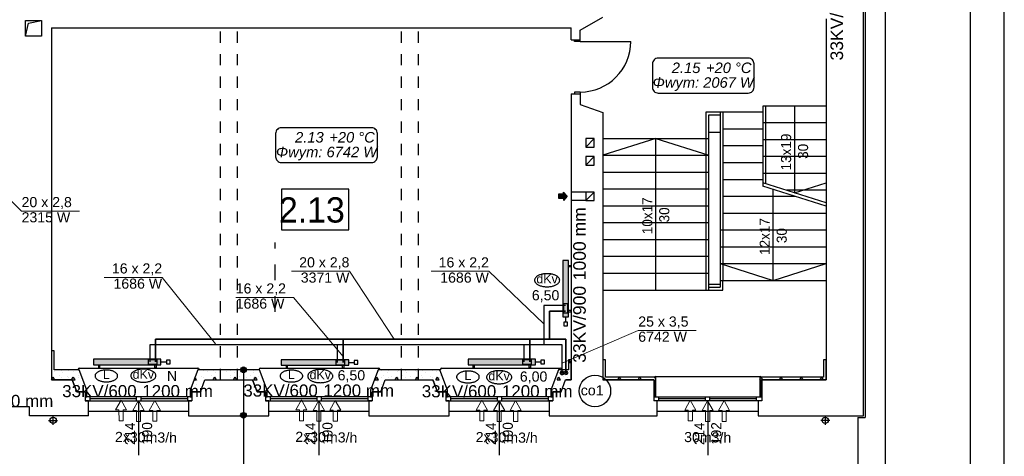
# Model space of a CAD drawing. Header units: millimetres. Extents: x 45180 to 119519, y 31297 to 302414.
# Tile 56 of 97: x 98314 to 115838, y 190340 to 198112. Entities that reach past the tile are written whole.
import ezdxf
from ezdxf.lldxf.tags import DXFTag

# ---------------------------------------------------------------- set-up
doc = ezdxf.new("R2010")
doc.units = ezdxf.units.MM
doc.header["$MEASUREMENT"] = 0
for name, pattern in [('Dashed', [564.444447, 282.222223, -282.222223]), ('PHANTOM', [2.5, 1.25, -0.25, 0.25, -0.25, 0.25, -0.25]), ('Przerywana', [400, 200, -200])]:
    doc.linetypes.add(name, pattern=pattern)
doc.layers.get('0').update_dxf_attribs({"color": 252})
for name, color, linetype in [('#opisy', 7, 'Continuous'), ('#podkład', 252, 'Continuous'), ('_TABELA', 7, 'Continuous'), ('IS_Armatura_podłączeniowa_grz._dolnozas.', 7, 'SOLID'), ('IS_Armatura_Therm', 7, 'SOLID'), ('IS_Grafika', 7, 'SOLID'), ('IS_Grzejniki_Plan_rzut', 7, 'SOLID'), ('IS_Opisy_działek_Therm', 7, 'SOLID'), ('IS_Text_Armatury_Therm', 7, 'Continuous'), ('IS_Text_Konstrukcji', 7, 'Continuous'), ('IS_Text_Odbiornikow_Therm', 7, 'Continuous')]:
    doc.layers.add(name, color=color, linetype=linetype)
doc.layers.add('IS_Powrót', color=5, linetype='DASHDOT', lineweight=35)
doc.layers.add('IS_Zasilanie', color=1, linetype='SOLID', lineweight=30)
doc.styles.add('ARIAL', font='arial.ttf', dxfattribs={"width": 0.75})
doc.styles.add('GENERATED_STYLE_4', font='txt')
doc.styles.add('GENERATED_STYLE_5', font='txt')
doc.styles.get("Standard").update_dxf_attribs({"font": 'arial.ttf', "bigfont": 'BIGFONT.SHX'})
tags = doc.linetypes.add('DASHDOT', pattern=[20, 10, -5, 0, -5]).pattern_tags.tags
tags[10:11] = [DXFTag(74, 4), DXFTag(75, 0), DXFTag(340, '0'), DXFTag(46, 0.0), DXFTag(50, 0.0), DXFTag(44, 0.0), DXFTag(45, 0.0)]
tags[8:9] = [DXFTag(74, 4), DXFTag(75, 0), DXFTag(340, '0'), DXFTag(46, 0.0), DXFTag(50, 0.0), DXFTag(44, 0.0), DXFTag(45, 0.0)]
tags[6:7] = [DXFTag(74, 4), DXFTag(75, 0), DXFTag(340, '0'), DXFTag(46, 0.0), DXFTag(50, 0.0), DXFTag(44, 0.0), DXFTag(45, 0.0)]
tags[4:5] = [DXFTag(74, 4), DXFTag(75, 0), DXFTag(340, '0'), DXFTag(46, 0.0), DXFTag(50, 0.0), DXFTag(44, 0.0), DXFTag(45, 0.0)]
tags = doc.linetypes.add('SOLID', pattern=[10, 10, 0]).pattern_tags.tags
tags[6:7] = [DXFTag(74, 4), DXFTag(75, 0), DXFTag(340, '0'), DXFTag(46, 0.0), DXFTag(50, 0.0), DXFTag(44, 0.0), DXFTag(45, 0.0)]
tags[4:5] = [DXFTag(74, 4), DXFTag(75, 0), DXFTag(340, '0'), DXFTag(46, 0.0), DXFTag(50, 0.0), DXFTag(44, 0.0), DXFTag(45, 0.0)]

# ---------------------------------------------------------------- blocks, each defined once
blk = doc.blocks.new('E210168')
at = {"color": 7, "lineweight": 13}
for p, q in [((19.4, 19.8), (19.4, 13.6)), ((19.4, 19.8), (37, 9.9)), ((19.4, 0), (37, 9.9)), ((19.4, 6.2), (19.4, 0))]:
    blk.add_line(p, q, dxfattribs=at)
blk.add_lwpolyline([(19.4, 13.6), (0, 13.6), (0, 6.2), (19.4, 6.2)], dxfattribs=at)

msp = doc.modelspace()

# ---------------------------------------------------------------- hatches: boundary and pattern name
at = {"layer": 'IS_Grzejniki_Plan_rzut', "ltscale": 10}
for points in [[(108080, 192824), (108080, 193824), (107980, 193824), (107980, 192824)], [(99629, 191970), (100829, 191970), (100829, 192070), (99629, 192070)], [(102970, 191960), (104170, 191960), (104170, 192060), (102970, 192060)], [(106294, 191970), (107494, 191970), (107494, 192070), (106294, 192070)]]:
    msp.add_hatch(color=251, dxfattribs=at).paths.add_polyline_path(points)

# ---------------------------------------------------------------- linework, layer by layer
at = {"layer": '#podkład', "linetype": 'Continuous'}
for p, q in [((113720, 208470), (113720, 189664)), ((113360, 205390), (113360, 191030)), ((113330, 191060), (113330, 198925)), ((98420, 197820), (98420, 198100)), ((98420, 198100), (98700, 198100)), ((98420, 197820), (98470, 198050)), ((98470, 198050), (98700, 198100)), ((98700, 198100), (98700, 197820)), ((108290, 197925), (108690, 198160)), ((112670, 198125), (112670, 194851)), ((98880, 197970), (108130, 197970)), ((98880, 197970), (98880, 191700)), ((108130, 197755), (108130, 197970)), ((108290, 197755), (108290, 197925)), ((98700, 197820), (98420, 197820)), ((108130, 197755), (108290, 197755)), ((108190, 197725), (108190, 197755)), ((108290, 197725), (108190, 197725)), ((108290, 197725), (108290, 197755)), ((108290, 197725), (109190, 197725)), ((108130, 196795), (108130, 191700)), ((108130, 196795), (108290, 196795)), ((108290, 196825), (108190, 196825)), ((108190, 196825), (108190, 196795)), ((108290, 196825), (108290, 196795)), ((108290, 196795), (108290, 196605)), ((108290, 196605), (108690, 196460)), ((108690, 196460), (108690, 191700)), ((110530, 196470), (111540, 196470)), ((110530, 193300), (110530, 196470)), ((110780, 196470), (110780, 193470)), ((110830, 196470), (110830, 193470)), ((112670, 196575), (111540, 196575)), ((111540, 196575), (111540, 195150)), ((111588, 196575), (111588, 195195)), ((112105, 196575), (112105, 195031)), ((110580, 196110), (110580, 196420)), ((110580, 196420), (110780, 196420)), ((112670, 196275), (111540, 196275)), ((110580, 196000), (110580, 196110)), ((110580, 196110), (110780, 196110)), ((110830, 196170), (111540, 196170)), ((108540, 195995), (108390, 195995)), ((108390, 195995), (108390, 195845)), ((108390, 195845), (108540, 195995)), ((108540, 195845), (108540, 195995)), ((108690, 196000), (110580, 196000)), ((109635, 196000), (108690, 195700)), ((109635, 193300), (109635, 196000)), ((109635, 196000), (110580, 195700)), ((110580, 193300), (110580, 196000)), ((112670, 195975), (111540, 195975)), ((108390, 195845), (108540, 195845)), ((110830, 195870), (111540, 195870)), ((108540, 195675), (108390, 195675)), ((108390, 195675), (108390, 195525)), ((108390, 195525), (108540, 195675)), ((108540, 195525), (108540, 195675)), ((108690, 195700), (110580, 195700)), ((110830, 195570), (111540, 195570)), ((112670, 195675), (111540, 195675)), ((108390, 195525), (108540, 195525)), ((108690, 195400), (110580, 195400)), ((110830, 195270), (111540, 195270)), ((112670, 195375), (111540, 195375)), ((104172, 195094), (102972, 195094)), ((102972, 195094), (102972, 194374)), ((104172, 194374), (104172, 195094)), ((108060, 194970), (107990, 195045)), ((107990, 195010), (107990, 195045)), ((108390, 195045), (108130, 195045)), ((108540, 195045), (108390, 195045)), ((108390, 195045), (108390, 194895)), ((108390, 194895), (108540, 195045)), ((108540, 194895), (108540, 195045)), ((108690, 195100), (110580, 195100)), ((112670, 194851), (111540, 195210)), ((112670, 194791), (111540, 195150)), ((111725, 193470), (111725, 195091)), ((112670, 195075), (111965, 195075)), ((112105, 195031), (112670, 195210)), ((107910, 194930), (107910, 195010)), ((107910, 195010), (107990, 195010)), ((107990, 194930), (107910, 194930)), ((108060, 194970), (107990, 194895)), ((107990, 194930), (107990, 194895)), ((108390, 194895), (108130, 194895)), ((108390, 194895), (108540, 194895)), ((110830, 194970), (112107, 194970)), ((108690, 194800), (110580, 194800)), ((112670, 194851), (112670, 191700)), ((110830, 194670), (112670, 194670)), ((102972, 194374), (104172, 194374)), ((108690, 194500), (110580, 194500)), ((110780, 194370), (112670, 194370)), ((108690, 194200), (110580, 194200)), ((110780, 194070), (112670, 194070)), ((108690, 193900), (110580, 193900)), ((110780, 193770), (112670, 193770)), ((110780, 193770), (111725, 193470)), ((111725, 193470), (112670, 193770)), ((108690, 193600), (110580, 193600)), ((110780, 193470), (112670, 193470)), ((110780, 193470), (110780, 193350)), ((110830, 193300), (110830, 193470)), ((108690, 193300), (110580, 193300)), ((110780, 193400), (110580, 193400)), ((110580, 193350), (110780, 193350)), ((110580, 193300), (110830, 193300)), ((98880, 192220), (98880, 191700)), ((98930, 192220), (98880, 192220)), ((98930, 191880), (98930, 192220)), ((108080, 192060), (108080, 191880)), ((108130, 192060), (108080, 192060)), ((108080, 192047), (108087, 192060)), ((108119, 192011), (108090, 192060)), ((108130, 191700), (108130, 192060)), ((108740, 192060), (108690, 192060)), ((108690, 192060), (108690, 191700)), ((108740, 191750), (108740, 192060)), ((112670, 192060), (112620, 192060)), ((112620, 192060), (112620, 191750)), ((112670, 191700), (112670, 192060)), ((98914, 192006), (98914, 192006)), ((99354, 191890), (99354, 191880)), ((99374, 191910), (101486, 191910)), ((101506, 191890), (101506, 191880)), ((102574, 191890), (102574, 191880)), ((102594, 191910), (104706, 191910)), ((104726, 191890), (104726, 191880)), ((105804, 191890), (105804, 191880)), ((105824, 191910), (107936, 191910)), ((107956, 191890), (107956, 191880)), ((108080, 192011), (108119, 192011)), ((108694, 191943), (108694, 191943)), ((98881, 191702), (98909, 191751)), ((98938, 191700), (98909, 191751)), ((99374, 191880), (98930, 191880)), ((98935, 191858), (98935, 191858)), ((99020, 191773), (99020, 191773)), ((99059, 191866), (99059, 191866)), ((99059, 191746), (99059, 191746)), ((99084, 191837), (99084, 191837)), ((99169, 191752), (99169, 191752)), ((99179, 191866), (99179, 191866)), ((99179, 191746), (99179, 191746)), ((99239, 191700), (99269, 191751)), ((99276, 191738), (99269, 191751)), ((99275, 191858), (99275, 191858)), ((99299, 191699), (99276, 191738)), ((99359, 191866), (99359, 191866)), ((99359, 191746), (99359, 191746)), ((99360, 191773), (99360, 191773)), ((99511, 191520), (99374, 191880)), ((101486, 191880), (101349, 191520)), ((101459, 191699), (101434, 191742)), ((101459, 191746), (101459, 191746)), ((102030, 191880), (101486, 191880)), ((101545, 191752), (101545, 191752)), ((101579, 191866), (101579, 191866)), ((101579, 191746), (101579, 191746)), ((101651, 191858), (101651, 191858)), ((101736, 191773), (101736, 191773)), ((101759, 191866), (101759, 191866)), ((101759, 191700), (101789, 191751)), ((101759, 191746), (101759, 191746)), ((101818, 191700), (101789, 191751)), ((101799, 191837), (101799, 191837)), ((101879, 191866), (101879, 191866)), ((101879, 191746), (101879, 191746)), ((101884, 191752), (101884, 191752)), ((101990, 191858), (101990, 191858)), ((102584, 191880), (102030, 191880)), ((102059, 191866), (102059, 191866)), ((102059, 191746), (102059, 191746)), ((102075, 191773), (102075, 191773)), ((102119, 191700), (102149, 191751)), ((102139, 191837), (102139, 191837)), ((102178, 191700), (102149, 191751)), ((102179, 191866), (102179, 191866)), ((102179, 191746), (102179, 191746)), ((102224, 191752), (102224, 191752)), ((102297, 191830), (102297, 191120)), ((102330, 191858), (102330, 191858)), ((102359, 191866), (102359, 191866)), ((102359, 191746), (102359, 191746)), ((102414, 191773), (102414, 191773)), ((102478, 191837), (102478, 191837)), ((102479, 191866), (102479, 191866)), ((102479, 191699), (102509, 191751)), ((102479, 191746), (102479, 191746)), ((102539, 191699), (102509, 191751)), ((102563, 191752), (102563, 191752)), ((102721, 191520), (102584, 191880)), ((104696, 191880), (104559, 191520)), ((104639, 191699), (104669, 191751)), ((104699, 191699), (104669, 191751)), ((105230, 191880), (104696, 191880)), ((104705, 191858), (104705, 191858)), ((104759, 191866), (104759, 191866)), ((104759, 191746), (104759, 191746)), ((104790, 191773), (104790, 191773)), ((104854, 191837), (104854, 191837)), ((104879, 191866), (104879, 191866)), ((104879, 191746), (104879, 191746)), ((104939, 191752), (104939, 191752)), ((104999, 191700), (105029, 191751)), ((105058, 191700), (105029, 191751)), ((105045, 191858), (105045, 191858)), ((105059, 191866), (105059, 191866)), ((105059, 191746), (105059, 191746)), ((105130, 191773), (105130, 191773)), ((105179, 191866), (105179, 191866)), ((105179, 191746), (105179, 191746)), ((105193, 191837), (105193, 191837)), ((105794, 191880), (105230, 191880)), ((105278, 191752), (105278, 191752)), ((105359, 191866), (105359, 191866)), ((105359, 191700), (105389, 191751)), ((105359, 191746), (105359, 191746)), ((105384, 191858), (105384, 191858)), ((105418, 191700), (105389, 191751)), ((105469, 191773), (105469, 191773)), ((105479, 191866), (105479, 191866)), ((105479, 191746), (105479, 191746)), ((105533, 191837), (105533, 191837)), ((105618, 191752), (105618, 191752)), ((105659, 191866), (105659, 191866)), ((105659, 191746), (105659, 191746)), ((105719, 191699), (105749, 191751)), ((105724, 191858), (105724, 191858)), ((105779, 191699), (105749, 191751)), ((105779, 191866), (105779, 191866)), ((105779, 191746), (105779, 191746)), ((105931, 191520), (105794, 191880)), ((105809, 191773), (105809, 191773)), ((107906, 191880), (107769, 191520)), ((107879, 191699), (107909, 191751)), ((107879, 191746), (107879, 191746)), ((108080, 191880), (107906, 191880)), ((107909, 191837), (107909, 191837)), ((107939, 191699), (107909, 191751)), ((107994, 191752), (107994, 191752)), ((108059, 191866), (108059, 191866)), ((108059, 191746), (108059, 191746)), ((108100, 191858), (108100, 191858)), ((109635, 191750), (108740, 191750)), ((108779, 191746), (108779, 191746)), ((108959, 191700), (108988, 191750)), ((108959, 191746), (108959, 191746)), ((109018, 191700), (108989, 191750)), ((109079, 191746), (109079, 191746)), ((109259, 191746), (109259, 191746)), ((109319, 191700), (109348, 191750)), ((109378, 191700), (109349, 191750)), ((109379, 191746), (109379, 191746)), ((109559, 191746), (109559, 191746)), ((109610, 191740), (109610, 191730)), ((109630, 191760), (111490, 191760)), ((109635, 191400), (109635, 191750)), ((111485, 191750), (111485, 191400)), ((112620, 191750), (111485, 191750)), ((111485, 191710), (111497, 191730)), ((111497, 191730), (111508, 191750)), ((111538, 191700), (111509, 191750)), ((111510, 191740), (111510, 191730)), ((111659, 191746), (111659, 191746)), ((111779, 191746), (111779, 191746)), ((111839, 191700), (111868, 191750)), ((111898, 191700), (111869, 191750)), ((111959, 191746), (111959, 191746)), ((112079, 191746), (112079, 191746)), ((112199, 191700), (112228, 191750)), ((112258, 191700), (112229, 191750)), ((112259, 191746), (112259, 191746)), ((112379, 191746), (112379, 191746)), ((112559, 191700), (112588, 191750)), ((112559, 191746), (112559, 191746)), ((112618, 191700), (112589, 191750)), ((112660, 191837), (112660, 191837)), ((98880, 191701), (98881, 191702)), ((99250, 191700), (98880, 191700)), ((98880, 191700), (99250, 191700)), ((99330, 191490), (99250, 191700)), ((99250, 191700), (99330, 191490)), ((99250, 191699), (99299, 191699)), ((99339, 191582), (99339, 191582)), ((99359, 191626), (99359, 191626)), ((99445, 191688), (99445, 191688)), ((101375, 191582), (101375, 191582)), ((101417, 191699), (101459, 191699)), ((101459, 191626), (101459, 191626)), ((101481, 191688), (101481, 191688)), ((101530, 191490), (101610, 191700)), ((101530, 191490), (101610, 191700)), ((101566, 191603), (101566, 191603)), ((101579, 191626), (101579, 191626)), ((101610, 191700), (102460, 191700)), ((101610, 191700), (102030, 191700)), ((102030, 191700), (102460, 191700)), ((102540, 191490), (102460, 191700)), ((102460, 191700), (102540, 191490)), ((102479, 191699), (102539, 191699)), ((102499, 191688), (102499, 191688)), ((102584, 191603), (102584, 191603)), ((102648, 191667), (102648, 191667)), ((102659, 191626), (102659, 191626)), ((104621, 191603), (104621, 191603)), ((104639, 191699), (104699, 191699)), ((104684, 191667), (104684, 191667)), ((104740, 191490), (104820, 191700)), ((104740, 191490), (104820, 191700)), ((104759, 191626), (104759, 191626)), ((104769, 191582), (104769, 191582)), ((104820, 191700), (105670, 191700)), ((104820, 191700), (105230, 191700)), ((105230, 191700), (105670, 191700)), ((105750, 191490), (105670, 191700)), ((105670, 191700), (105750, 191490)), ((105702, 191667), (105702, 191667)), ((105719, 191699), (105779, 191699)), ((105779, 191626), (105779, 191626)), ((105787, 191582), (105787, 191582)), ((107824, 191582), (107824, 191582)), ((107879, 191699), (107939, 191699)), ((107879, 191626), (107879, 191626)), ((107930, 191688), (107930, 191688)), ((107950, 191490), (108030, 191700)), ((107950, 191490), (108030, 191700)), ((108130, 191700), (108030, 191700)), ((108030, 191700), (108130, 191700)), ((109600, 191700), (108690, 191700)), ((108690, 191700), (109605, 191700)), ((109600, 191700), (109600, 191330)), ((109605, 191700), (109605, 191400)), ((109627, 191688), (109627, 191688)), ((111485, 191699), (111515, 191699)), ((111515, 191400), (111515, 191700)), ((111515, 191700), (112670, 191700)), ((111520, 191700), (111520, 191330)), ((112670, 191700), (111520, 191700)), ((99480, 191490), (99330, 191490)), ((99330, 191490), (99480, 191490)), ((99359, 191506), (99359, 191506)), ((99423, 191497), (99423, 191497)), ((99479, 191506), (99479, 191506)), ((99480, 191490), (99480, 191330)), ((99480, 191490), (99480, 191400)), ((101380, 191400), (99480, 191400)), ((99480, 191400), (99510, 191400)), ((99508, 191412), (99508, 191412)), ((99510, 191400), (99510, 191520)), ((99510, 191520), (99511, 191520)), ((99560, 191400), (99560, 191330)), ((100390, 191365), (99560, 191365)), ((100390, 191400), (100390, 191330)), ((100470, 191400), (100470, 191330)), ((101300, 191365), (100470, 191365)), ((101300, 191400), (101300, 191330)), ((101349, 191520), (101350, 191520)), ((101350, 191520), (101350, 191400)), ((101350, 191400), (101380, 191400)), ((101380, 191490), (101380, 191330)), ((101530, 191490), (101380, 191490)), ((101380, 191400), (101380, 191490)), ((101380, 191490), (101530, 191490)), ((101459, 191506), (101459, 191506)), ((101460, 191497), (101460, 191497)), ((102690, 191490), (102540, 191490)), ((102540, 191490), (102690, 191490)), ((102659, 191506), (102659, 191506)), ((102669, 191519), (102669, 191519)), ((102690, 191490), (102690, 191330)), ((102690, 191490), (102690, 191400)), ((102711, 191400), (102690, 191437)), ((104590, 191400), (102690, 191400)), ((102690, 191400), (102720, 191400)), ((102720, 191400), (102720, 191520)), ((102720, 191520), (102721, 191520)), ((102770, 191400), (102770, 191330)), ((103600, 191365), (102770, 191365)), ((103600, 191400), (103600, 191330)), ((103680, 191400), (103680, 191330)), ((104510, 191365), (103680, 191365)), ((104510, 191400), (104510, 191330)), ((104559, 191520), (104560, 191520)), ((104560, 191520), (104560, 191400)), ((104560, 191400), (104590, 191400)), ((104579, 191506), (104579, 191506)), ((104590, 191490), (104590, 191330)), ((104740, 191490), (104590, 191490)), ((104590, 191400), (104590, 191490)), ((104590, 191490), (104740, 191490)), ((104705, 191519), (104705, 191519)), ((105900, 191490), (105750, 191490)), ((105750, 191490), (105900, 191490)), ((105779, 191506), (105779, 191506)), ((105872, 191497), (105872, 191497)), ((105900, 191490), (105900, 191330)), ((105900, 191490), (105900, 191400)), ((107800, 191400), (105900, 191400)), ((105900, 191400), (105930, 191400)), ((105906, 191400), (105929, 191439)), ((105930, 191437), (105929, 191439)), ((105930, 191400), (105930, 191520)), ((105930, 191520), (105931, 191520)), ((105980, 191400), (105980, 191330)), ((106810, 191365), (105980, 191365)), ((106810, 191400), (106810, 191330)), ((106890, 191400), (106890, 191330)), ((107720, 191365), (106890, 191365)), ((107720, 191400), (107720, 191330)), ((107769, 191520), (107770, 191520)), ((107770, 191520), (107770, 191400)), ((107770, 191400), (107800, 191400)), ((107800, 191490), (107800, 191330)), ((107950, 191490), (107800, 191490)), ((107800, 191400), (107800, 191490)), ((107800, 191490), (107950, 191490)), ((107879, 191506), (107879, 191506)), ((107909, 191497), (107909, 191497)), ((109605, 191400), (109635, 191400)), ((109606, 191497), (109606, 191497)), ((109610, 191400), (111510, 191400)), ((109690, 191330), (109690, 191400)), ((110520, 191365), (109690, 191365)), ((110520, 191330), (110520, 191400)), ((110600, 191330), (110600, 191400)), ((111430, 191365), (110600, 191365)), ((111430, 191330), (111430, 191400)), ((111485, 191400), (111515, 191400)), ((111494, 191519), (111494, 191519)), ((98490, 191220), (96150, 191220)), ((98490, 191060), (98490, 191220)), ((99540, 191330), (99480, 191330)), ((99480, 191330), (101380, 191330)), ((99540, 191060), (99540, 191330)), ((100430, 191330), (100430, 190360)), ((101380, 191330), (101320, 191330)), ((101320, 191330), (101320, 191060)), ((102750, 191330), (102690, 191330)), ((102690, 191330), (104590, 191330)), ((102750, 191060), (102750, 191330)), ((103640, 191330), (103640, 190360)), ((104590, 191330), (104530, 191330)), ((104530, 191330), (104530, 191060)), ((105960, 191330), (105900, 191330)), ((105900, 191330), (107800, 191330)), ((105960, 191060), (105960, 191330)), ((106850, 191330), (106850, 190360)), ((107800, 191330), (107740, 191330)), ((107740, 191330), (107740, 191060)), ((109660, 191330), (109600, 191330)), ((111510, 191330), (109610, 191330)), ((109660, 191060), (109660, 191330)), ((110560, 191330), (110560, 190360)), ((111520, 191330), (111460, 191330)), ((111460, 191330), (111460, 191060)), ((99540, 191060), (98490, 191060)), ((98910, 190900), (98910, 191060)), ((101320, 191140), (99540, 191140)), ((101320, 191060), (102750, 191060)), ((102297, 191070), (102297, 189891)), ((104530, 191140), (102750, 191140)), ((104530, 191060), (105960, 191060)), ((107740, 191140), (105960, 191140)), ((107740, 191060), (109660, 191060)), ((111460, 191140), (109660, 191140)), ((111460, 191060), (113330, 191060)), ((112650, 191060), (112650, 190900)), ((113230, 191030), (113230, 189664)), ((113230, 191030), (113360, 191030)), ((98830, 190980), (98990, 190980)), ((112730, 190980), (112570, 190980))]:
    msp.add_line(p, q, dxfattribs=at)
at = {"layer": '#podkład', "linetype": 'Przerywana'}
for p, q in [((101890, 191700), (101890, 197970)), ((102190, 191700), (102190, 197970)), ((105110, 191700), (105110, 197970)), ((105410, 191700), (105410, 197970))]:
    msp.add_line(p, q, dxfattribs=at)
at = {"layer": '#podkład', "linetype": 'Dashed'}
msp.add_line((102861, 192910), (102861, 194145), dxfattribs=at)
at = {"layer": '#podkład', "linetype": 'Continuous'}
for centre, radius in [((102297, 191880), 50), ((98910, 190980), 55), ((102297, 191070), 50), ((112650, 190980), 55)]:
    msp.add_circle(centre, radius, dxfattribs=at)
for centre, radius, start, end in [((108290, 197725), 900, 270, 0), ((99374, 191890), 20, 90, 180), ((101486, 191890), 20, 0, 90), ((102594, 191890), 20, 90, 180), ((104706, 191890), 20, 0, 90), ((105824, 191890), 20, 90, 180), ((107936, 191890), 20, 0, 90), ((109630, 191740), 20, 90, 180), ((111490, 191740), 20, 0, 90)]:
    msp.add_arc(centre, radius, start, end, dxfattribs=at)
at = {"layer": '#podkład', "linetype": 'Continuous', "extrusion": (0, 0, -1)}
for points in [[(-107990, 195010), (-108060, 194970), (-107990, 195045)], [(-107990, 194930), (-107910, 195010), (-107910, 194930)], [(-107910, 195010), (-107990, 194930), (-107990, 195010)], [(-107990, 194930), (-108060, 194970), (-107990, 195010)], [(-108060, 194970), (-107990, 194930), (-107990, 194895)], [(-102251, 191861), (-102251, 191899), (-102247, 191880)], [(-102251, 191899), (-102262, 191845), (-102262, 191915)], [(-102251, 191899), (-102251, 191861), (-102262, 191845)], [(-102262, 191915), (-102278, 191834), (-102278, 191926)], [(-102262, 191915), (-102262, 191845), (-102278, 191834)], [(-102278, 191926), (-102297, 191830), (-102297, 191930)], [(-102278, 191926), (-102278, 191834), (-102297, 191830)], [(-102297, 191930), (-102297, 191830), (-102316, 191834)], [(-102297, 191930), (-102316, 191834), (-102316, 191926)], [(-102316, 191926), (-102316, 191834), (-102332, 191845)], [(-102316, 191926), (-102332, 191845), (-102332, 191915)], [(-102332, 191915), (-102332, 191845), (-102343, 191861)], [(-102332, 191915), (-102343, 191861), (-102343, 191899)], [(-102343, 191899), (-102343, 191861), (-102347, 191880)], [(-102251, 191051), (-102251, 191089), (-102247, 191070)], [(-102251, 191089), (-102262, 191035), (-102262, 191105)], [(-102251, 191089), (-102251, 191051), (-102262, 191035)], [(-102262, 191105), (-102278, 191024), (-102278, 191116)], [(-102262, 191105), (-102262, 191035), (-102278, 191024)], [(-102278, 191116), (-102297, 191020), (-102297, 191120)], [(-102278, 191116), (-102278, 191024), (-102297, 191020)], [(-102297, 191120), (-102297, 191020), (-102316, 191024)], [(-102297, 191120), (-102316, 191024), (-102316, 191116)], [(-102316, 191116), (-102316, 191024), (-102332, 191035)], [(-102316, 191116), (-102332, 191035), (-102332, 191105)], [(-102332, 191105), (-102332, 191035), (-102343, 191051)], [(-102332, 191105), (-102343, 191051), (-102343, 191089)], [(-102343, 191089), (-102343, 191051), (-102347, 191070)]]:
    msp.add_solid(points, dxfattribs=at)
at = {"layer": '_TABELA', "color": 7}
for p, q in [((115838, 180053), (115838, 209753)), ((115238, 180663), (115238, 209143))]:
    msp.add_line(p, q, dxfattribs=at)
at = {"layer": 'IS_Armatura_podłączeniowa_grz._dolnozas.', "ltscale": 10}
for p, q in [((108070, 193054), (107990, 193054)), ((107990, 193054), (107990, 192894)), ((108070, 192894), (108070, 193054)), ((107990, 192894), (108070, 192894)), ((108070, 192894), (108070, 192894)), ((100759, 192060), (100599, 192060)), ((100599, 192060), (100599, 191980)), ((100759, 191980), (100759, 192060)), ((107424, 192060), (107264, 192060)), ((107264, 192060), (107264, 191980)), ((107424, 191980), (107424, 192060)), ((100599, 191980), (100759, 191980)), ((100599, 191980), (100599, 191980)), ((104100, 192050), (103940, 192050)), ((103940, 192050), (103940, 191970)), ((103940, 191970), (104100, 191970)), ((103940, 191970), (103940, 191970)), ((104100, 191970), (104100, 192050)), ((107264, 191980), (107424, 191980)), ((107264, 191980), (107264, 191980))]:
    msp.add_line(p, q, dxfattribs=at)
at = {"layer": 'IS_Armatura_Therm', "ltscale": 10}
for p, q in [((108030, 192824), (108030, 192726)), ((107998, 192726), (107998, 192661)), ((108062, 192726), (107998, 192726)), ((107998, 192661), (108062, 192661)), ((108062, 192661), (108062, 192726)), ((100829, 192020), (100927, 192020)), ((100992, 192053), (100927, 192053)), ((100927, 192053), (100927, 191988)), ((100927, 191988), (100992, 191988)), ((100992, 191988), (100992, 192053)), ((104170, 192010), (104268, 192010)), ((104333, 192043), (104268, 192043)), ((104268, 192043), (104268, 191978)), ((104268, 191978), (104333, 191978)), ((104333, 191978), (104333, 192043)), ((107494, 192020), (107591, 192020)), ((107656, 192053), (107591, 192053)), ((107591, 192053), (107591, 191988)), ((107591, 191988), (107656, 191988)), ((107656, 191988), (107656, 192053))]:
    msp.add_line(p, q, dxfattribs=at)
at = {"layer": 'IS_Grafika', "ltscale": 10}
for p, q in [((107799, 191445), (107799, 191445)), ((107899, 191495), (107899, 191495))]:
    msp.add_line(p, q, dxfattribs=at)
msp.add_circle((108552, 191502), 280, dxfattribs=at)
for points, knots in [([(107701, 193591), (107690, 193591), (107669, 193590), (107637, 193587), (107608, 193581), (107580, 193573), (107555, 193563), (107533, 193552), (107514, 193539), (107499, 193525), (107487, 193509), (107480, 193492), (107478, 193480), (107478, 193475)], [0, 0, 0, 0, 33.024043, 64.733497, 94.961552, 123.540383, 150.314771, 175.16102, 198.015155, 218.916387, 238.072713, 255.947572, 273.334314, 273.334314, 273.334314, 273.334314]), ([(107478, 193475), (107478, 193469), (107480, 193457), (107487, 193440), (107499, 193425), (107514, 193410), (107533, 193397), (107555, 193386), (107580, 193376), (107608, 193368), (107637, 193363), (107669, 193359), (107690, 193358), (107701, 193358)], [0, 0, 0, 0, 17.386742, 35.2616, 54.417927, 75.319159, 98.173293, 123.019543, 149.793931, 178.372762, 208.600817, 240.310271, 273.334314, 273.334314, 273.334314, 273.334314]), ([(107925, 193475), (107925, 193480), (107923, 193492), (107915, 193509), (107904, 193525), (107888, 193539), (107869, 193552), (107847, 193563), (107822, 193573), (107795, 193581), (107765, 193587), (107734, 193590), (107712, 193591), (107701, 193591)], [0, 0, 0, 0, 17.386742, 35.2616, 54.417927, 75.319159, 98.173293, 123.019543, 149.793931, 178.372762, 208.600817, 240.310271, 273.334314, 273.334314, 273.334314, 273.334314]), ([(107701, 193358), (107712, 193358), (107734, 193359), (107765, 193363), (107795, 193368), (107822, 193376), (107847, 193386), (107869, 193397), (107888, 193410), (107904, 193425), (107915, 193440), (107923, 193457), (107925, 193469), (107925, 193475)], [0, 0, 0, 0, 33.024043, 64.733497, 94.961552, 123.540383, 150.314771, 175.16102, 198.015155, 218.916387, 238.072713, 255.947572, 273.334314, 273.334314, 273.334314, 273.334314]), ([(100515, 191892), (100504, 191892), (100483, 191891), (100451, 191887), (100422, 191881), (100394, 191873), (100369, 191864), (100347, 191852), (100328, 191839), (100313, 191825), (100301, 191810), (100294, 191793), (100292, 191781), (100292, 191775)], [0, 0, 0, 0, 33.024043, 64.733497, 94.961552, 123.540383, 150.314771, 175.16102, 198.015155, 218.916387, 238.072713, 255.947572, 273.334314, 273.334314, 273.334314, 273.334314]), ([(100739, 191775), (100739, 191781), (100737, 191793), (100730, 191810), (100718, 191825), (100703, 191839), (100684, 191852), (100662, 191864), (100637, 191873), (100609, 191881), (100580, 191887), (100548, 191891), (100526, 191892), (100515, 191892)], [0, 0, 0, 0, 17.386742, 35.2616, 54.417927, 75.319159, 98.173293, 123.019543, 149.793931, 178.372762, 208.600817, 240.310271, 273.334314, 273.334314, 273.334314, 273.334314]), ([(103664, 191884), (103653, 191884), (103631, 191883), (103600, 191880), (103570, 191874), (103543, 191866), (103518, 191856), (103496, 191845), (103477, 191832), (103461, 191817), (103450, 191802), (103442, 191785), (103441, 191773), (103441, 191768)], [0, 0, 0, 0, 33.024043, 64.733497, 94.961552, 123.540383, 150.314771, 175.16102, 198.015155, 218.916387, 238.072713, 255.947572, 273.334314, 273.334314, 273.334314, 273.334314]), ([(103887, 191768), (103887, 191773), (103886, 191785), (103878, 191802), (103867, 191817), (103851, 191832), (103832, 191845), (103810, 191856), (103785, 191866), (103758, 191874), (103728, 191880), (103696, 191883), (103675, 191884), (103664, 191884)], [0, 0, 0, 0, 17.386742, 35.2616, 54.417927, 75.319159, 98.173293, 123.019543, 149.793931, 178.372762, 208.600817, 240.310271, 273.334314, 273.334314, 273.334314, 273.334314]), ([(99856, 191876), (99846, 191876), (99827, 191875), (99799, 191872), (99772, 191867), (99747, 191860), (99724, 191851), (99705, 191841), (99687, 191829), (99673, 191816), (99663, 191802), (99656, 191787), (99655, 191776), (99655, 191771)], [0, 0, 0, 0, 29.81303, 58.439291, 85.728194, 111.528232, 135.699277, 158.129661, 178.761629, 197.63058, 214.924287, 231.061128, 246.757311, 246.757311, 246.757311, 246.757311]), ([(99655, 191771), (99655, 191766), (99656, 191755), (99663, 191740), (99673, 191726), (99687, 191713), (99705, 191701), (99724, 191691), (99747, 191682), (99772, 191675), (99799, 191670), (99827, 191667), (99846, 191666), (99856, 191666)], [0, 0, 0, 0, 15.696184, 31.833024, 49.126731, 67.995682, 88.62765, 111.058035, 135.229079, 161.029117, 188.31802, 216.944282, 246.757311, 246.757311, 246.757311, 246.757311]), ([(100058, 191771), (100058, 191776), (100056, 191787), (100050, 191802), (100039, 191816), (100025, 191829), (100008, 191841), (99988, 191851), (99966, 191860), (99941, 191867), (99914, 191872), (99886, 191875), (99866, 191876), (99856, 191876)], [0, 0, 0, 0, 15.696184, 31.833024, 49.126731, 67.995682, 88.62765, 111.058035, 135.229079, 161.029117, 188.31802, 216.944282, 246.757311, 246.757311, 246.757311, 246.757311]), ([(99856, 191666), (99866, 191666), (99886, 191667), (99914, 191670), (99941, 191675), (99966, 191682), (99988, 191691), (100008, 191701), (100025, 191713), (100039, 191726), (100050, 191740), (100056, 191755), (100058, 191766), (100058, 191771)], [0, 0, 0, 0, 29.81303, 58.439291, 85.728194, 111.528232, 135.699277, 158.129661, 178.761629, 197.63058, 214.924287, 231.061128, 246.757311, 246.757311, 246.757311, 246.757311]), ([(100292, 191775), (100292, 191769), (100294, 191758), (100301, 191741), (100313, 191725), (100328, 191711), (100347, 191698), (100369, 191687), (100394, 191677), (100422, 191669), (100451, 191663), (100483, 191659), (100504, 191659), (100515, 191659)], [0, 0, 0, 0, 17.386742, 35.2616, 54.417927, 75.319159, 98.173293, 123.019543, 149.793931, 178.372762, 208.600817, 240.310271, 273.334314, 273.334314, 273.334314, 273.334314]), ([(100515, 191659), (100526, 191659), (100548, 191659), (100580, 191663), (100609, 191669), (100637, 191677), (100662, 191687), (100684, 191698), (100703, 191711), (100718, 191725), (100730, 191741), (100737, 191758), (100739, 191769), (100739, 191775)], [0, 0, 0, 0, 33.024043, 64.733497, 94.961552, 123.540383, 150.314771, 175.16102, 198.015155, 218.916387, 238.072713, 255.947572, 273.334314, 273.334314, 273.334314, 273.334314]), ([(103150, 191874), (103140, 191874), (103121, 191874), (103092, 191870), (103066, 191865), (103041, 191858), (103018, 191849), (102998, 191839), (102981, 191827), (102967, 191814), (102957, 191800), (102950, 191785), (102949, 191774), (102949, 191769)], [0, 0, 0, 0, 29.81303, 58.439291, 85.728194, 111.528232, 135.699277, 158.129661, 178.761629, 197.63058, 214.924287, 231.061128, 246.757311, 246.757311, 246.757311, 246.757311]), ([(102949, 191769), (102949, 191764), (102950, 191753), (102957, 191738), (102967, 191724), (102981, 191711), (102998, 191699), (103018, 191689), (103041, 191680), (103066, 191673), (103092, 191668), (103121, 191665), (103140, 191664), (103150, 191664)], [0, 0, 0, 0, 15.696184, 31.833024, 49.126731, 67.995682, 88.62765, 111.058035, 135.229079, 161.029117, 188.31802, 216.944282, 246.757311, 246.757311, 246.757311, 246.757311]), ([(103352, 191769), (103352, 191774), (103350, 191785), (103344, 191800), (103333, 191814), (103319, 191827), (103302, 191839), (103282, 191849), (103259, 191858), (103235, 191865), (103208, 191870), (103180, 191874), (103160, 191874), (103150, 191874)], [0, 0, 0, 0, 15.696184, 31.833024, 49.126731, 67.995682, 88.62765, 111.058035, 135.229079, 161.029117, 188.31802, 216.944282, 246.757311, 246.757311, 246.757311, 246.757311]), ([(103150, 191664), (103160, 191664), (103180, 191665), (103208, 191668), (103235, 191673), (103259, 191680), (103282, 191689), (103302, 191699), (103319, 191711), (103333, 191724), (103344, 191738), (103350, 191753), (103352, 191764), (103352, 191769)], [0, 0, 0, 0, 29.81303, 58.439291, 85.728194, 111.528232, 135.699277, 158.129661, 178.761629, 197.63058, 214.924287, 231.061128, 246.757311, 246.757311, 246.757311, 246.757311]), ([(103441, 191768), (103441, 191762), (103442, 191750), (103450, 191733), (103461, 191718), (103477, 191703), (103496, 191690), (103518, 191679), (103543, 191669), (103570, 191661), (103600, 191655), (103631, 191652), (103653, 191651), (103664, 191651)], [0, 0, 0, 0, 17.386742, 35.2616, 54.417927, 75.319159, 98.173293, 123.019543, 149.793931, 178.372762, 208.600817, 240.310271, 273.334314, 273.334314, 273.334314, 273.334314]), ([(103664, 191651), (103675, 191651), (103696, 191652), (103728, 191655), (103758, 191661), (103785, 191669), (103810, 191679), (103832, 191690), (103851, 191703), (103867, 191718), (103878, 191733), (103886, 191750), (103887, 191762), (103887, 191768)], [0, 0, 0, 0, 33.024043, 64.733497, 94.961552, 123.540383, 150.314771, 175.16102, 198.015155, 218.916387, 238.072713, 255.947572, 273.334314, 273.334314, 273.334314, 273.334314]), ([(106292, 191858), (106282, 191858), (106263, 191857), (106234, 191854), (106208, 191849), (106183, 191841), (106160, 191833), (106140, 191822), (106123, 191811), (106109, 191798), (106099, 191784), (106092, 191769), (106091, 191758), (106091, 191753)], [0, 0, 0, 0, 29.81303, 58.439291, 85.728194, 111.528232, 135.699277, 158.129661, 178.761629, 197.63058, 214.924287, 231.061128, 246.757311, 246.757311, 246.757311, 246.757311]), ([(106091, 191753), (106091, 191747), (106092, 191737), (106099, 191722), (106109, 191708), (106123, 191695), (106140, 191683), (106160, 191673), (106183, 191664), (106208, 191657), (106234, 191651), (106263, 191648), (106282, 191647), (106292, 191647)], [0, 0, 0, 0, 15.696184, 31.833024, 49.126731, 67.995682, 88.62765, 111.058035, 135.229079, 161.029117, 188.31802, 216.944282, 246.757311, 246.757311, 246.757311, 246.757311]), ([(106494, 191753), (106494, 191758), (106492, 191769), (106486, 191784), (106475, 191798), (106461, 191811), (106444, 191822), (106424, 191833), (106402, 191841), (106377, 191849), (106350, 191854), (106322, 191857), (106302, 191858), (106292, 191858)], [0, 0, 0, 0, 15.696184, 31.833024, 49.126731, 67.995682, 88.62765, 111.058035, 135.229079, 161.029117, 188.31802, 216.944282, 246.757311, 246.757311, 246.757311, 246.757311]), ([(106292, 191647), (106302, 191647), (106322, 191648), (106350, 191651), (106377, 191657), (106402, 191664), (106424, 191673), (106444, 191683), (106461, 191695), (106475, 191708), (106486, 191722), (106492, 191737), (106494, 191747), (106494, 191753)], [0, 0, 0, 0, 29.81303, 58.439291, 85.728194, 111.528232, 135.699277, 158.129661, 178.761629, 197.63058, 214.924287, 231.061128, 246.757311, 246.757311, 246.757311, 246.757311]), ([(106847, 191864), (106836, 191864), (106815, 191864), (106783, 191860), (106753, 191854), (106726, 191846), (106701, 191837), (106679, 191825), (106660, 191812), (106645, 191798), (106633, 191782), (106626, 191766), (106624, 191754), (106624, 191748)], [0, 0, 0, 0, 33.024043, 64.733497, 94.961552, 123.540383, 150.314771, 175.16102, 198.015155, 218.916387, 238.072713, 255.947572, 273.334314, 273.334314, 273.334314, 273.334314]), ([(106624, 191748), (106624, 191742), (106626, 191730), (106633, 191714), (106645, 191698), (106660, 191684), (106679, 191671), (106701, 191659), (106726, 191650), (106753, 191642), (106783, 191636), (106815, 191632), (106836, 191631), (106847, 191631)], [0, 0, 0, 0, 17.386742, 35.2616, 54.417927, 75.319159, 98.173293, 123.019543, 149.793931, 178.372762, 208.600817, 240.310271, 273.334314, 273.334314, 273.334314, 273.334314]), ([(107071, 191748), (107071, 191754), (107069, 191766), (107061, 191782), (107050, 191798), (107034, 191812), (107015, 191825), (106993, 191837), (106968, 191846), (106941, 191854), (106911, 191860), (106880, 191864), (106858, 191864), (106847, 191864)], [0, 0, 0, 0, 17.386742, 35.2616, 54.417927, 75.319159, 98.173293, 123.019543, 149.793931, 178.372762, 208.600817, 240.310271, 273.334314, 273.334314, 273.334314, 273.334314]), ([(106847, 191631), (106858, 191631), (106880, 191632), (106911, 191636), (106941, 191642), (106968, 191650), (106993, 191659), (107015, 191671), (107034, 191684), (107050, 191698), (107061, 191714), (107069, 191730), (107071, 191742), (107071, 191748)], [0, 0, 0, 0, 33.024043, 64.733497, 94.961552, 123.540383, 150.314771, 175.16102, 198.015155, 218.916387, 238.072713, 255.947572, 273.334314, 273.334314, 273.334314, 273.334314])]:
    msp.add_open_spline(points, degree=3, knots=knots, dxfattribs=at)
at = {"layer": 'IS_Grzejniki_Plan_rzut', "ltscale": 10}
for p, q in [((108080, 193824), (107980, 193824)), ((107980, 193824), (107980, 192824)), ((108080, 192824), (108080, 193824)), ((108080, 193736), (108130, 193736)), ((108130, 193711), (108080, 193711)), ((108130, 193736), (108130, 193711)), ((108130, 192936), (108080, 192936)), ((108130, 192911), (108130, 192936)), ((107980, 192824), (108080, 192824)), ((108080, 192911), (108130, 192911)), ((108080, 192824), (108080, 192824)), ((100829, 192070), (99629, 192070)), ((99629, 192070), (99629, 191970)), ((100829, 191970), (100829, 192070)), ((104170, 192060), (102970, 192060)), ((102970, 192060), (102970, 191960)), ((104170, 191960), (104170, 192060)), ((107494, 192070), (106294, 192070)), ((106294, 192070), (106294, 191970)), ((107494, 191970), (107494, 192070)), ((99629, 191970), (100829, 191970)), ((99629, 191970), (99629, 191970)), ((99717, 191970), (99717, 191920)), ((99717, 191920), (99742, 191920)), ((99742, 191920), (99742, 191970)), ((100717, 191920), (100717, 191970)), ((100742, 191920), (100717, 191920)), ((100742, 191970), (100742, 191920)), ((102970, 191960), (104170, 191960)), ((102970, 191960), (102970, 191960)), ((103058, 191960), (103058, 191910)), ((103058, 191910), (103083, 191910)), ((103083, 191910), (103083, 191960)), ((104058, 191910), (104058, 191960)), ((104083, 191910), (104058, 191910)), ((104083, 191960), (104083, 191910)), ((106294, 191970), (107494, 191970)), ((106294, 191970), (106294, 191970)), ((106381, 191970), (106381, 191920)), ((106381, 191920), (106406, 191920)), ((106406, 191920), (106406, 191970)), ((107381, 191920), (107381, 191970)), ((107406, 191920), (107381, 191920)), ((107406, 191970), (107406, 191920))]:
    msp.add_line(p, q, dxfattribs=at)
at = {"layer": 'IS_Opisy_działek_Therm', "lineweight": 5, "ltscale": 10}
for p, q in [((97823, 195231), (98348, 194706)), ((98348, 194706), (99378, 194706)), ((100850, 193525), (99820, 193525)), ((101797, 192342), (100850, 193525)), ((104183, 193633), (103153, 193633)), ((104980, 192427), (104183, 193634)), ((106665, 193633), (105635, 193633)), ((107643, 192696), (106665, 193633)), ((102159, 193169), (103189, 193169)), ((104070, 192116), (103189, 193169)), ((107967, 191998), (109323, 192580)), ((109323, 192580), (110353, 192580))]:
    msp.add_line(p, q, dxfattribs=at)
at = {"layer": 'IS_Powrót', "ltscale": 10}
for p, q in [((108030, 192924), (107743, 192924)), ((107743, 192924), (107743, 192427)), ((100729, 192427), (100729, 192020)), ((104070, 192427), (100729, 192427)), ((104070, 192010), (104070, 192427)), ((107394, 192427), (104070, 192427)), ((107394, 192020), (107394, 192427)), ((107743, 192427), (107394, 192427)), ((108037, 192427), (107643, 192427)), ((108037, 191825), (108037, 192427))]:
    msp.add_line(p, q, dxfattribs=at)
at = {"layer": 'IS_Powrót', "color": 5, "lineweight": 30, "ltscale": 20}
for centre in [(107967, 191824), (108037, 191825)]:
    msp.add_circle(centre, 22.1, dxfattribs=at)
at = {"layer": 'IS_Powrót', "color": 5, "lineweight": 0, "ltscale": 20}
msp.add_circle((108037, 191825), 34.1, dxfattribs=at)
at = {"layer": 'IS_Text_Konstrukcji', "linetype": 'SOLID', "ltscale": 10}
for points in [[(109678, 196807), (111281, 196807, 0.414214), (111384, 196910), (111384, 197324, 0.414214), (111281, 197427), (109678, 197427, 0.414214), (109574, 197324), (109574, 196910, 0.414214), (109678, 196807)], [(102973, 195570), (104577, 195570, 0.414214), (104680, 195673), (104680, 196087, 0.414214), (104577, 196190), (102973, 196190, 0.414214), (102870, 196087), (102870, 195673, 0.414214), (102973, 195570)]]:
    msp.add_lwpolyline(points, format="xyb", dxfattribs=at)
at = {"layer": 'IS_Zasilanie', "ltscale": 10}
for p, q in [((108030, 193024), (107643, 193024)), ((107643, 193024), (107643, 192327)), ((100629, 192327), (100629, 192020)), ((103970, 192327), (100629, 192327)), ((103970, 192010), (103970, 192327)), ((107294, 192327), (103970, 192327)), ((107294, 192020), (107294, 192327)), ((107643, 192327), (107294, 192327)), ((107967, 192327), (107643, 192327)), ((107967, 191824), (107967, 192327))]:
    msp.add_line(p, q, dxfattribs=at)
at = {"layer": 'IS_Zasilanie', "color": 1, "linetype": 'PHANTOM', "lineweight": 0, "ltscale": 250}
msp.add_circle((107967, 191824), 34.1, dxfattribs=at)
at = {"layer": 'IS_Zasilanie', "color": 1, "linetype": 'PHANTOM', "lineweight": 30, "ltscale": 250}
msp.add_circle((107967, 191824), 22.1, dxfattribs=at)
msp.add_circle((107967, 191824), 22.1, dxfattribs=at)

# ---------------------------------------------------------------- block references
at = {"color": 7, "lineweight": 5, "xscale": 10, "yscale": 10, "zscale": 10, "rotation": 90.09664922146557}
for p in [(100218, 190972), (100528, 190962), (100820, 190963), (103428, 190974), (103738, 190964), (104030, 190965), (106638, 190970), (106948, 190960), (107240, 190961), (110348, 190970), (110658, 190960), (110950, 190961)]:
    msp.add_blockref('E210168', p, dxfattribs=at)

# ---------------------------------------------------------------- texts
at = {"layer": '#opisy', "color": 7, "lineweight": 0, "style": 'ARIAL'}
for s, p in [('2x30m3/h', (100009, 190596, 140)), ('2x30m3/h', (103219, 190598, 140)), ('2x30m3/h', (106429, 190594, 140)), ('30m3/h', (110139, 190594, 140))]:
    msp.add_text(s, height=180, rotation=359.2172, dxfattribs=at).set_placement(p)
at = {"layer": '#podkład', "linetype": 'Continuous', "style": 'GENERATED_STYLE_5'}
for s, p in [('13x19', (112044, 195429)), ('30', (112346, 195635)), ('10x17', (109574, 194294)), ('30', (109876, 194504)), ('12x17', (111664, 193925)), ('30', (111966, 194135)), ('214', (100369, 190541)), ('190', (100671, 190546)), ('214', (103579, 190541)), ('190', (103881, 190546)), ('214', (106789, 190541)), ('190', (107091, 190546)), ('214', (110499, 190541)), ('192', (110801, 190546))]:
    msp.add_text(s, height=180, rotation=90, dxfattribs=at).set_placement(p)
at = {"layer": '#podkład', "linetype": 'Continuous', "style": 'GENERATED_STYLE_4'}
msp.add_text('2.13', height=450, dxfattribs=at).set_placement((102929, 194501))
at = {"layer": 'IS_Grafika', "ltscale": 10}
for s, insert, char_height, attachment_point in [('\\fArial|b0|i0;dKv', (107701, 193578), 158.4, 2), ('\\fArial|b0|i0;dKv', (100515, 191879), 158.4, 2), ('\\fArial|b0|i0;dKv', (103664, 191871), 158.4, 2), ('\\fArial|b0|i0;L', (99856, 191874), 158.4, 2), ('\\fArial|b0|i0;L', (103150, 191873), 158.4, 2), ('\\fArial|b0|i0;L', (106292, 191856), 158.4, 2), ('\\fArial|b0|i0;dKv', (106847, 191851), 158.4, 2), ('\\fArial|b0|i0;co1', (108706, 191605), 180, 3)]:
    msp.add_mtext(s, dxfattribs=dict(at, insert=insert, char_height=char_height, attachment_point=attachment_point))
at = {"layer": 'IS_Opisy_działek_Therm', "ltscale": 10, "char_height": 180}
for s, insert, attachment_point in [('\\fArial|b0|i0;20 x 2,8', (98348, 194742), 7), ('\\fArial|b0|i0;2315 W', (98348, 194685), 1), ('\\fArial|b0|i0;20 x 2,8', (104183, 193670), 9), ('\\fArial|b0|i0;16 x 2,2', (106665, 193669), 9), ('\\fArial|b0|i0;16 x 2,2', (100850, 193561), 9), ('\\fArial|b0|i0;1686 W', (100850, 193504), 3), ('\\fArial|b0|i0;3371 W', (104183, 193612), 3), ('\\fArial|b0|i0;1686 W', (106665, 193611), 3), ('\\fArial|b0|i0;16 x 2,2', (102159, 193205), 7), ('\\fArial|b0|i0;1686 W', (102159, 193148), 1), ('\\fArial|b0|i0;25 x 3,5', (109323, 192616), 7), ('\\fArial|b0|i0;6742 W', (109323, 192559), 1)]:
    msp.add_mtext(s, dxfattribs=dict(at, insert=insert, attachment_point=attachment_point))
at = {"layer": 'IS_Text_Armatury_Therm', "linetype": 'SOLID', "ltscale": 10, "char_height": 180}
for s, insert, attachment_point in [('\\fArial|b0|i0;6,50  ', (107919, 193084), 9), ('\\fArial|b0|i0;N  ', (100935, 191681), 7), ('\\fArial|b0|i0;6,50  ', (103973, 191659), 7), ('\\fArial|b0|i0;6,00  ', (107216, 191637), 7)]:
    msp.add_mtext(s, dxfattribs=dict(at, insert=insert, attachment_point=attachment_point))
at = {"layer": 'IS_Text_Konstrukcji', "linetype": 'SOLID', "ltscale": 10, "char_height": 187.2}
for s, insert, attachment_point in [('\\fArial|b0|i1;2.15', (110429, 197160), 9), ('\\fArial|b0|i1;+20 °C', (110529, 197160), 7), ('\\fArial|b0|i1;Φwym: 2067 W', (110479, 197088), 2), ('\\fArial|b0|i1;2.13', (103725, 195923), 9), ('\\fArial|b0|i1;+20 °C', (103825, 195923), 7), ('\\fArial|b0|i1;Φwym: 6742 W', (103775, 195851), 2)]:
    msp.add_mtext(s, dxfattribs=dict(at, insert=insert, attachment_point=attachment_point))
at = {"layer": 'IS_Text_Odbiornikow_Therm', "linetype": 'SOLID', "ltscale": 10, "char_height": 223.2, "rotation": 90}
for s, insert, attachment_point in [('\\fArial|b0|i0;33KV/900', (112971, 198756), 9), ('\\fArial|b0|i0;1000 mm', (108392, 193474), 7), ('\\fArial|b0|i0;33KV/900', (108392, 193374), 9)]:
    msp.add_mtext(s, dxfattribs=dict(at, insert=insert, attachment_point=attachment_point))
at = {"layer": 'IS_Text_Odbiornikow_Therm', "linetype": 'SOLID', "ltscale": 10, "char_height": 216}
for s, insert, attachment_point in [('\\fArial|b0|i0;33KV/600', (100396, 191390), 9), ('\\fArial|b0|i0;1200 mm', (100496, 191390), 7), ('\\fArial|b0|i0;33KV/600', (103620, 191400), 9), ('\\fArial|b0|i0;1200 mm', (103720, 191400), 7), ('\\fArial|b0|i0;33KV/600', (106796, 191387), 9), ('\\fArial|b0|i0;1200 mm', (106896, 191387), 7), ('\\fArial|b0|i0;1120 mm', (97655, 191215), 7)]:
    msp.add_mtext(s, dxfattribs=dict(at, insert=insert, attachment_point=attachment_point))

doc.saveas('drawing.dxf')
